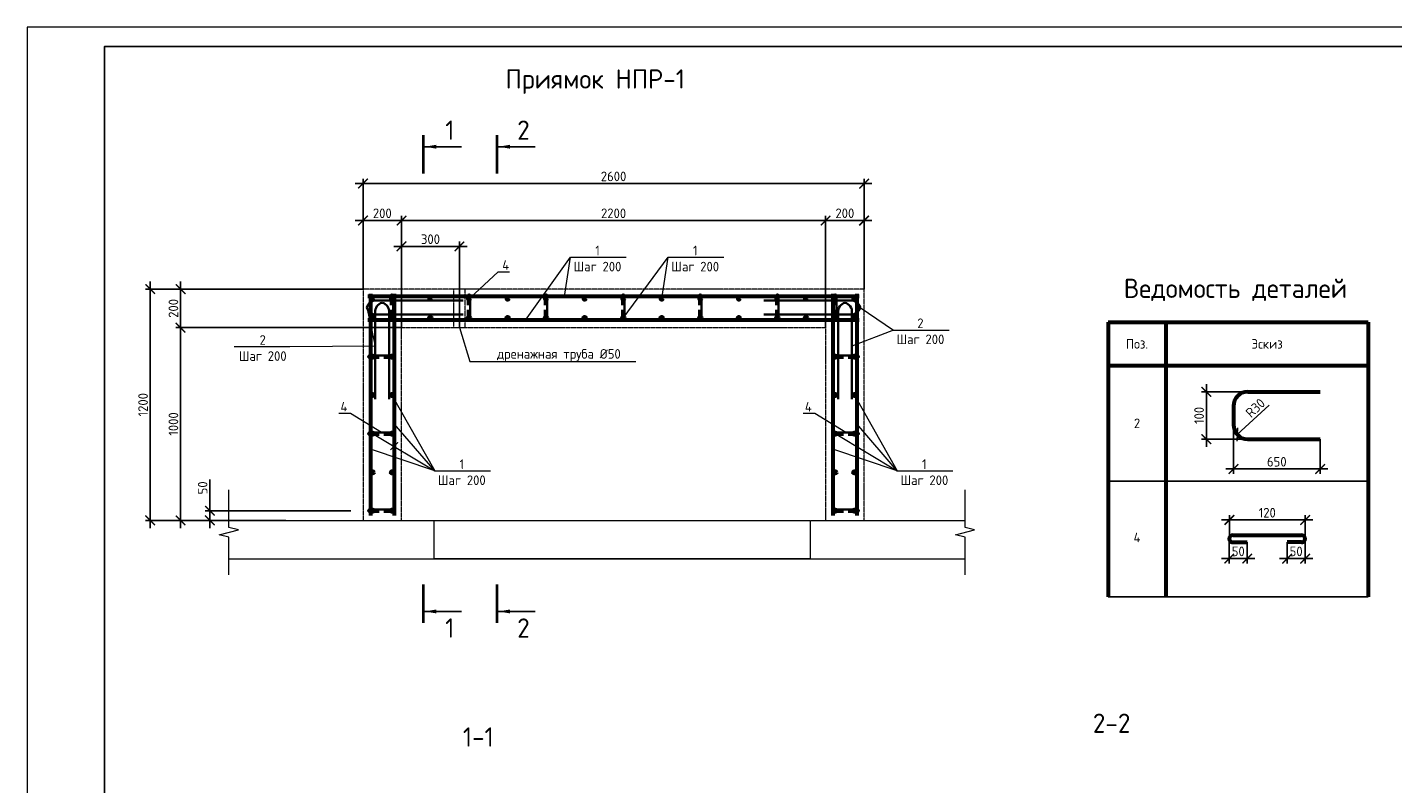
# Model space of a CAD drawing. Header units: millimetres. Extents: x 130535 to 1380046, y -52734 to 121434.
# Tile 18 of 64: x 344596 to 380018, y 14584 to 34210. Entities that reach past the tile are written whole.
import ezdxf
from ezdxf import colors
from ezdxf.entities.mleader import LeaderData, LeaderLine
from ezdxf.enums import TextEntityAlignment as Align
from ezdxf.math import Vec2, Vec3

# ---------------------------------------------------------------- set-up
doc = ezdxf.new("R2010")
doc.units = ezdxf.units.MM
doc.linetypes.add('DASHED', pattern=[7, 5, -2, 0])
doc.layers.get('DEFPOINTS').update_dxf_attribs({"color": 1, "lineweight": 0})
for name, color, linetype, lineweight in [('Основная 0.35', 200, 'Continuous', 35), ('Основная 0.60', 142, 'Continuous', 60), ('РАЗМЕРЫ', 1, 'Continuous', 9), ('Символы 0.20', 1, 'Continuous', 20), ('Текст 5.00', 82, 'Continuous', 50), ('Тонкая', 81, 'Continuous', 20), ('Тонкая 0.20', 30, 'Continuous', 20), ('ТОНКИЕ', 7, 'Continuous', 9), ('Штриховая 0.20', 42, 'DASHED', 20)]:
    doc.layers.add(name, color=color, linetype=linetype, lineweight=lineweight)
doc.layers.add('ТОЛСТЫЕ_ОСНОВНЫЕ', color=6, linetype='Continuous')
doc.styles.add('GOST-2.304_Type-B', font='GOST Common.ttf')
doc.dimstyles.new('СПДС', dxfattribs={"dimscale": 100, "dimtxt": 2.5, "dimasz": 2.5, "dimexe": 1.25, "dimexo": 0, "dimtad": 1, "dimdec": 0, "dimtxsty": 'GOST-2.304_Type-B', "dimblk": 'ARCHTICK', "dimcen": 2.5, "dimdle": 2, "dimadec": 0, "dimazin": 2, "dimtfac": 0.75, "dimtdec": 0, "dimtmove": 1, "dimatfit": 3, "dimfxl": 1, "dimtolj": 1, "dimarcsym": 1})

# ---------------------------------------------------------------- blocks, each defined once
blk = doc.blocks.new('*U5')
at = {"layer": 'ТОЛСТЫЕ_ОСНОВНЫЕ', "color": 6}
blk.add_lwpolyline([(20, 5), (589, 5), (589, 415), (20, 415)], close=True, dxfattribs=at)
at = {"layer": 'ТОНКИЕ'}
blk.add_lwpolyline([(0, 0), (594, 0), (594, 420), (0, 420)], close=True, dxfattribs=at)
blk = doc.blocks.new('_ArchTick')
at = {"color": 0, "linetype": 'ByBlock', "const_width": 0.15}
blk.add_lwpolyline([(-0.5, -0.5), (0.5, 0.5)], dxfattribs=at)
blk = doc.blocks.new('*D445')
at = {"layer": 'DEFPOINTS', "color": 0, "linetype": 'Continuous', "lineweight": 0, "transparency": 16777216}
for p in [(352993, 21667), (349333, 21417), (351305, 21417)]:
    blk.add_point(p, dxfattribs=at)
at = {"layer": 'РАЗМЕРЫ', "color": 0, "linetype": 'Continuous', "lineweight": -2, "transparency": 16777216}
for p, q in [((349333, 22473), (349333, 21667)), ((352993, 21667), (349208, 21667)), ((349333, 21867), (349333, 21217)), ((351305, 21417), (349208, 21417))]:
    blk.add_line(p, q, dxfattribs=at)
at = {"layer": 'РАЗМЕРЫ', "color": 0, "linetype": 'Continuous', "lineweight": -2, "transparency": 16777216, "xscale": 250, "yscale": 250, "zscale": 250}
for p, rotation in [((349333, 21667), 90), ((349333, 21417), 270)]:
    blk.add_blockref('_ArchTick', p, dxfattribs=dict(at, rotation=rotation))
at = {"layer": 'РАЗМЕРЫ', "color": 0, "linetype": 'Continuous', "lineweight": 0, "transparency": 16777216, "insert": (349145, 22260), "char_height": 250, "attachment_point": 5, "rotation": 90, "style": 'GOST-2.304_Type-B'}
blk.add_mtext('\\A1;50', dxfattribs=at)
blk = doc.blocks.new('*D446')
at = {"layer": 'DEFPOINTS', "color": 0, "linetype": 'Continuous', "lineweight": 0, "transparency": 16777216}
for p in [(348573, 26417), (354305, 26417), (349824, 21417)]:
    blk.add_point(p, dxfattribs=at)
at = {"layer": 'РАЗМЕРЫ', "color": 0, "linetype": 'Continuous', "lineweight": -2, "transparency": 16777216}
for p, q in [((348573, 21217), (348573, 26617)), ((354305, 26417), (348448, 26417)), ((349824, 21417), (348448, 21417))]:
    blk.add_line(p, q, dxfattribs=at)
at = {"layer": 'РАЗМЕРЫ', "color": 0, "linetype": 'Continuous', "lineweight": -2, "transparency": 16777216, "xscale": 250, "yscale": 250, "zscale": 250}
for p, rotation in [((348573, 26417), 90), ((348573, 21417), 270)]:
    blk.add_blockref('_ArchTick', p, dxfattribs=dict(at, rotation=rotation))
at = {"layer": 'РАЗМЕРЫ', "color": 0, "linetype": 'Continuous', "lineweight": 0, "transparency": 16777216, "insert": (348386, 23917), "char_height": 250, "attachment_point": 5, "rotation": 90, "style": 'GOST-2.304_Type-B'}
blk.add_mtext('\\A1;1000', dxfattribs=at)
blk = doc.blocks.new('*D447')
at = {"layer": 'DEFPOINTS', "color": 0, "linetype": 'Continuous', "lineweight": 0, "transparency": 16777216}
for p in [(348573, 27417), (353305, 27417), (354305, 26417)]:
    blk.add_point(p, dxfattribs=at)
at = {"layer": 'РАЗМЕРЫ', "color": 0, "linetype": 'Continuous', "lineweight": -2, "transparency": 16777216}
for p, q in [((353305, 27417), (348448, 27417)), ((348573, 26217), (348573, 27617)), ((354305, 26417), (348448, 26417))]:
    blk.add_line(p, q, dxfattribs=at)
at = {"layer": 'РАЗМЕРЫ', "color": 0, "linetype": 'Continuous', "lineweight": -2, "transparency": 16777216, "xscale": 250, "yscale": 250, "zscale": 250}
for p, rotation in [((348573, 27417), 90), ((348573, 26417), 270)]:
    blk.add_blockref('_ArchTick', p, dxfattribs=dict(at, rotation=rotation))
at = {"layer": 'РАЗМЕРЫ', "color": 0, "linetype": 'Continuous', "lineweight": 0, "transparency": 16777216, "insert": (348386, 26917), "char_height": 250, "attachment_point": 5, "rotation": 90, "style": 'GOST-2.304_Type-B'}
blk.add_mtext('\\A1;200', dxfattribs=at)
blk = doc.blocks.new('*D448')
at = {"layer": 'DEFPOINTS', "color": 0, "linetype": 'Continuous', "lineweight": 0, "transparency": 16777216}
for p in [(354305, 29196), (353305, 27417), (354305, 26417)]:
    blk.add_point(p, dxfattribs=at)
at = {"layer": 'РАЗМЕРЫ', "color": 0, "linetype": 'Continuous', "lineweight": -2, "transparency": 16777216}
for p, q in [((353105, 29196), (354505, 29196)), ((353305, 27417), (353305, 29321)), ((354305, 26417), (354305, 29321))]:
    blk.add_line(p, q, dxfattribs=at)
at = {"layer": 'РАЗМЕРЫ', "color": 0, "linetype": 'Continuous', "lineweight": -2, "transparency": 16777216, "xscale": 250, "yscale": 250, "zscale": 250, "rotation": 180}
blk.add_blockref('_ArchTick', (353305, 29196), dxfattribs=at)
at = {"layer": 'РАЗМЕРЫ', "color": 0, "linetype": 'Continuous', "lineweight": -2, "transparency": 16777216, "xscale": 250, "yscale": 250, "zscale": 250}
blk.add_blockref('_ArchTick', (354305, 29196), dxfattribs=at)
at = {"layer": 'РАЗМЕРЫ', "color": 0, "linetype": 'Continuous', "lineweight": 0, "transparency": 16777216, "insert": (353805, 29384), "char_height": 250, "attachment_point": 5, "style": 'GOST-2.304_Type-B'}
blk.add_mtext('\\A1;200', dxfattribs=at)
blk = doc.blocks.new('*D449')
at = {"layer": 'DEFPOINTS', "color": 0, "linetype": 'Continuous', "lineweight": 0, "transparency": 16777216}
for p in [(365305, 29196), (354305, 26417), (365305, 26417)]:
    blk.add_point(p, dxfattribs=at)
at = {"layer": 'РАЗМЕРЫ', "color": 0, "linetype": 'Continuous', "lineweight": -2, "transparency": 16777216}
for p, q in [((354105, 29196), (365505, 29196)), ((354305, 26417), (354305, 29321)), ((365305, 26417), (365305, 29321))]:
    blk.add_line(p, q, dxfattribs=at)
at = {"layer": 'РАЗМЕРЫ', "color": 0, "linetype": 'Continuous', "lineweight": -2, "transparency": 16777216, "xscale": 250, "yscale": 250, "zscale": 250, "rotation": 180}
blk.add_blockref('_ArchTick', (354305, 29196), dxfattribs=at)
at = {"layer": 'РАЗМЕРЫ', "color": 0, "linetype": 'Continuous', "lineweight": -2, "transparency": 16777216, "xscale": 250, "yscale": 250, "zscale": 250}
blk.add_blockref('_ArchTick', (365305, 29196), dxfattribs=at)
at = {"layer": 'РАЗМЕРЫ', "color": 0, "linetype": 'Continuous', "lineweight": 0, "transparency": 16777216, "insert": (359805, 29384), "char_height": 250, "attachment_point": 5, "style": 'GOST-2.304_Type-B'}
blk.add_mtext('\\A1;2200', dxfattribs=at)
blk = doc.blocks.new('*D450')
at = {"layer": 'DEFPOINTS', "color": 0, "linetype": 'Continuous', "lineweight": 0, "transparency": 16777216}
for p in [(366305, 29196), (366305, 27417), (365305, 26417)]:
    blk.add_point(p, dxfattribs=at)
at = {"layer": 'РАЗМЕРЫ', "color": 0, "linetype": 'Continuous', "lineweight": -2, "transparency": 16777216}
for p, q in [((365105, 29196), (366505, 29196)), ((365305, 26417), (365305, 29321)), ((366305, 27417), (366305, 29321))]:
    blk.add_line(p, q, dxfattribs=at)
at = {"layer": 'РАЗМЕРЫ', "color": 0, "linetype": 'Continuous', "lineweight": -2, "transparency": 16777216, "xscale": 250, "yscale": 250, "zscale": 250, "rotation": 180}
blk.add_blockref('_ArchTick', (365305, 29196), dxfattribs=at)
at = {"layer": 'РАЗМЕРЫ', "color": 0, "linetype": 'Continuous', "lineweight": -2, "transparency": 16777216, "xscale": 250, "yscale": 250, "zscale": 250}
blk.add_blockref('_ArchTick', (366305, 29196), dxfattribs=at)
at = {"layer": 'РАЗМЕРЫ', "color": 0, "linetype": 'Continuous', "lineweight": 0, "transparency": 16777216, "insert": (365805, 29384), "char_height": 250, "attachment_point": 5, "style": 'GOST-2.304_Type-B'}
blk.add_mtext('\\A1;200', dxfattribs=at)
blk = doc.blocks.new('A$C862932c0')
at = {"layer": 'Основная 0.35'}
for p, q in [((130, 6), (6, 6)), ((6, -6), (56, -6)), ((130, -6), (80, -6))]:
    blk.add_line(p, q, dxfattribs=at)
for centre, start, end in [((6, 0), 90, 270), ((130, 0), 270, 90)]:
    blk.add_arc(centre, 6, start, end, dxfattribs=at)
blk = doc.blocks.new('_None')
blk = doc.blocks.new('*D440')
at = {"layer": 'DEFPOINTS', "color": 0, "linetype": 'Continuous', "lineweight": 0, "transparency": 16777216}
for p in [(366305, 30155), (353305, 28917), (366305, 28917)]:
    blk.add_point(p, dxfattribs=at)
at = {"layer": 'РАЗМЕРЫ', "color": 0, "linetype": 'Continuous', "lineweight": -2, "transparency": 16777216}
for p, q in [((353105, 30155), (366505, 30155)), ((353305, 28917), (353305, 30280)), ((366305, 28917), (366305, 30280))]:
    blk.add_line(p, q, dxfattribs=at)
at = {"layer": 'РАЗМЕРЫ', "color": 0, "linetype": 'Continuous', "lineweight": -2, "transparency": 16777216, "xscale": 250, "yscale": 250, "zscale": 250, "rotation": 180}
blk.add_blockref('_ArchTick', (353305, 30155), dxfattribs=at)
at = {"layer": 'РАЗМЕРЫ', "color": 0, "linetype": 'Continuous', "lineweight": -2, "transparency": 16777216, "xscale": 250, "yscale": 250, "zscale": 250}
blk.add_blockref('_ArchTick', (366305, 30155), dxfattribs=at)
at = {"layer": 'РАЗМЕРЫ', "color": 0, "linetype": 'Continuous', "lineweight": 0, "transparency": 16777216, "insert": (359805, 30342), "char_height": 250, "attachment_point": 5, "style": 'GOST-2.304_Type-B'}
blk.add_mtext('\\A1;2600', dxfattribs=at)
blk = doc.blocks.new('*D441')
at = {"layer": 'DEFPOINTS', "color": 0, "linetype": 'Continuous', "lineweight": 0, "transparency": 16777216}
for p in [(347785, 27417), (351305, 27417), (349824, 21417)]:
    blk.add_point(p, dxfattribs=at)
at = {"layer": 'РАЗМЕРЫ', "color": 0, "linetype": 'Continuous', "lineweight": -2, "transparency": 16777216}
for p, q in [((351305, 27417), (347660, 27417)), ((347785, 21217), (347785, 27617)), ((349824, 21417), (347660, 21417))]:
    blk.add_line(p, q, dxfattribs=at)
at = {"layer": 'РАЗМЕРЫ', "color": 0, "linetype": 'Continuous', "lineweight": -2, "transparency": 16777216, "xscale": 250, "yscale": 250, "zscale": 250}
for p, rotation in [((347785, 27417), 90), ((347785, 21417), 270)]:
    blk.add_blockref('_ArchTick', p, dxfattribs=dict(at, rotation=rotation))
at = {"layer": 'РАЗМЕРЫ', "color": 0, "linetype": 'Continuous', "lineweight": 0, "transparency": 16777216, "insert": (347598, 24417), "char_height": 250, "attachment_point": 5, "rotation": 90, "style": 'GOST-2.304_Type-B'}
blk.add_mtext('\\A1;1200', dxfattribs=at)
blk = doc.blocks.new('*D442')
at = {"layer": 'DEFPOINTS', "color": 0, "linetype": 'Continuous', "lineweight": 0, "transparency": 16777216}
for p in [(355805, 28525), (354305, 26417), (355805, 26417)]:
    blk.add_point(p, dxfattribs=at)
at = {"layer": 'РАЗМЕРЫ', "color": 0, "linetype": 'Continuous', "lineweight": -2, "transparency": 16777216}
for p, q in [((354105, 28525), (356005, 28525)), ((354305, 26417), (354305, 28650)), ((355805, 26417), (355805, 28650))]:
    blk.add_line(p, q, dxfattribs=at)
at = {"layer": 'РАЗМЕРЫ', "color": 0, "linetype": 'Continuous', "lineweight": -2, "transparency": 16777216, "xscale": 250, "yscale": 250, "zscale": 250, "rotation": 180}
blk.add_blockref('_ArchTick', (354305, 28525), dxfattribs=at)
at = {"layer": 'РАЗМЕРЫ', "color": 0, "linetype": 'Continuous', "lineweight": -2, "transparency": 16777216, "xscale": 250, "yscale": 250, "zscale": 250}
blk.add_blockref('_ArchTick', (355805, 28525), dxfattribs=at)
at = {"layer": 'РАЗМЕРЫ', "color": 0, "linetype": 'Continuous', "lineweight": 0, "transparency": 16777216, "insert": (355055, 28712), "char_height": 250, "attachment_point": 5, "style": 'GOST-2.304_Type-B'}
blk.add_mtext('\\A1;300', dxfattribs=at)
blk = doc.blocks.new('*D427')
at = {"layer": 'DEFPOINTS', "color": 0, "linetype": 'Continuous', "lineweight": 0, "transparency": 16777216}
for p in [(375184, 24754), (376261, 24754), (376261, 23524)]:
    blk.add_point(p, dxfattribs=at)
at = {"layer": 'РАЗМЕРЫ', "color": 0, "linetype": 'Continuous', "lineweight": -2, "transparency": 16777216}
for p, q in [((375184, 23324), (375184, 24954)), ((376261, 24754), (375059, 24754)), ((376261, 23524), (375059, 23524))]:
    blk.add_line(p, q, dxfattribs=at)
at = {"layer": 'РАЗМЕРЫ', "color": 0, "linetype": 'Continuous', "lineweight": -2, "transparency": 16777216, "xscale": 250, "yscale": 250, "zscale": 250}
for p, rotation in [((375184, 24754), 90), ((375184, 23524), 270)]:
    blk.add_blockref('_ArchTick', p, dxfattribs=dict(at, rotation=rotation))
at = {"layer": 'РАЗМЕРЫ', "color": 0, "linetype": 'Continuous', "lineweight": 0, "transparency": 16777216, "insert": (374996, 24139), "char_height": 250, "attachment_point": 5, "rotation": 90, "style": 'GOST-2.304_Type-B'}
blk.add_mtext('\\A1;100', dxfattribs=at)
blk = doc.blocks.new('*D428')
at = {"layer": 'DEFPOINTS', "color": 0, "linetype": 'Continuous', "lineweight": 0, "transparency": 16777216}
for p in [(375886, 23899), (378136, 23524), (378136, 22751)]:
    blk.add_point(p, dxfattribs=at)
at = {"layer": 'РАЗМЕРЫ', "color": 0, "linetype": 'Continuous', "lineweight": -2, "transparency": 16777216}
for p, q in [((375886, 23899), (375886, 22626)), ((378136, 23524), (378136, 22626)), ((375686, 22751), (378336, 22751))]:
    blk.add_line(p, q, dxfattribs=at)
at = {"layer": 'РАЗМЕРЫ', "color": 0, "linetype": 'Continuous', "lineweight": -2, "transparency": 16777216, "xscale": 250, "yscale": 250, "zscale": 250, "rotation": 180}
blk.add_blockref('_ArchTick', (375886, 22751), dxfattribs=at)
at = {"layer": 'РАЗМЕРЫ', "color": 0, "linetype": 'Continuous', "lineweight": -2, "transparency": 16777216, "xscale": 250, "yscale": 250, "zscale": 250}
blk.add_blockref('_ArchTick', (378136, 22751), dxfattribs=at)
at = {"layer": 'РАЗМЕРЫ', "color": 0, "linetype": 'Continuous', "lineweight": 0, "transparency": 16777216, "insert": (377011, 22938), "char_height": 250, "attachment_point": 5, "style": 'GOST-2.304_Type-B'}
blk.add_mtext('\\A1;650', dxfattribs=at)
blk = doc.blocks.new('*D429')
at = {"layer": 'DEFPOINTS', "color": 0, "linetype": 'Continuous', "lineweight": 0, "transparency": 16777216}
for p in [(376261, 23899), (375987, 23644)]:
    blk.add_point(p, dxfattribs=at)
at = {"layer": 'РАЗМЕРЫ', "color": 0, "linetype": 'Continuous', "lineweight": -2, "transparency": 16777216}
blk.add_line((376811, 24409), (375987, 23644), dxfattribs=at)
at = {"layer": 'РАЗМЕРЫ', "color": 0, "linetype": 'Continuous', "lineweight": -2, "transparency": 16777216, "xscale": 250, "yscale": 250, "zscale": 250, "rotation": 222.8482016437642}
blk.add_blockref('_ArchTick', (375987, 23644), dxfattribs=at)
at = {"layer": 'РАЗМЕРЫ', "color": 0, "linetype": 'Continuous', "lineweight": 0, "transparency": 16777216, "insert": (376455, 24334), "char_height": 250, "attachment_point": 5, "rotation": 42.8482, "style": 'GOST-2.304_Type-B'}
blk.add_mtext('\\A1;R30', dxfattribs=at)
blk = doc.blocks.new('*D430')
at = {"layer": 'DEFPOINTS', "color": 0, "linetype": 'Continuous', "lineweight": 0, "transparency": 16777216}
for p in [(377746, 20939), (377280, 20848), (377280, 20424)]:
    blk.add_point(p, dxfattribs=at)
at = {"layer": 'РАЗМЕРЫ', "color": 0, "linetype": 'Continuous', "lineweight": -2, "transparency": 16777216}
for p, q in [((377746, 20939), (377746, 20299)), ((377280, 20848), (377280, 20299)), ((377946, 20424), (377080, 20424))]:
    blk.add_line(p, q, dxfattribs=at)
at = {"layer": 'РАЗМЕРЫ', "color": 0, "linetype": 'Continuous', "lineweight": -2, "transparency": 16777216, "xscale": 250, "yscale": 250, "zscale": 250, "rotation": 180}
blk.add_blockref('_ArchTick', (377280, 20424), dxfattribs=at)
at = {"layer": 'РАЗМЕРЫ', "color": 0, "linetype": 'Continuous', "lineweight": -2, "transparency": 16777216, "xscale": 250, "yscale": 250, "zscale": 250}
blk.add_blockref('_ArchTick', (377746, 20424), dxfattribs=at)
at = {"layer": 'РАЗМЕРЫ', "color": 0, "linetype": 'Continuous', "lineweight": 0, "transparency": 16777216, "insert": (377513, 20612), "char_height": 250, "attachment_point": 5, "style": 'GOST-2.304_Type-B'}
blk.add_mtext('\\A1;50', dxfattribs=at)
blk = doc.blocks.new('*D431')
at = {"layer": 'DEFPOINTS', "color": 0, "linetype": 'Continuous', "lineweight": 0, "transparency": 16777216}
for p in [(375778, 20939), (376245, 20848), (376245, 20424)]:
    blk.add_point(p, dxfattribs=at)
at = {"layer": 'РАЗМЕРЫ', "color": 0, "linetype": 'Continuous', "lineweight": -2, "transparency": 16777216}
for p, q in [((375778, 20939), (375778, 20299)), ((376245, 20848), (376245, 20299)), ((375578, 20424), (376445, 20424))]:
    blk.add_line(p, q, dxfattribs=at)
at = {"layer": 'РАЗМЕРЫ', "color": 0, "linetype": 'Continuous', "lineweight": -2, "transparency": 16777216, "xscale": 250, "yscale": 250, "zscale": 250, "rotation": 180}
blk.add_blockref('_ArchTick', (375778, 20424), dxfattribs=at)
at = {"layer": 'РАЗМЕРЫ', "color": 0, "linetype": 'Continuous', "lineweight": -2, "transparency": 16777216, "xscale": 250, "yscale": 250, "zscale": 250}
blk.add_blockref('_ArchTick', (376245, 20424), dxfattribs=at)
at = {"layer": 'РАЗМЕРЫ', "color": 0, "linetype": 'Continuous', "lineweight": 0, "transparency": 16777216, "insert": (376011, 20612), "char_height": 250, "attachment_point": 5, "style": 'GOST-2.304_Type-B'}
blk.add_mtext('\\A1;50', dxfattribs=at)
blk = doc.blocks.new('*D418')
at = {"layer": 'DEFPOINTS', "color": 0, "linetype": 'Continuous', "lineweight": 0, "transparency": 16777216}
for p in [(377746, 21427), (375780, 20959), (377746, 20938)]:
    blk.add_point(p, dxfattribs=at)
at = {"layer": 'РАЗМЕРЫ', "color": 0, "linetype": 'Continuous', "lineweight": -2, "transparency": 16777216}
for p, q in [((375580, 21427), (377946, 21427)), ((375780, 20959), (375780, 21552)), ((377746, 20938), (377746, 21552))]:
    blk.add_line(p, q, dxfattribs=at)
at = {"layer": 'РАЗМЕРЫ', "color": 0, "linetype": 'Continuous', "lineweight": -2, "transparency": 16777216, "xscale": 250, "yscale": 250, "zscale": 250, "rotation": 180}
blk.add_blockref('_ArchTick', (375780, 21427), dxfattribs=at)
at = {"layer": 'РАЗМЕРЫ', "color": 0, "linetype": 'Continuous', "lineweight": -2, "transparency": 16777216, "xscale": 250, "yscale": 250, "zscale": 250}
blk.add_blockref('_ArchTick', (377746, 21427), dxfattribs=at)
at = {"layer": 'РАЗМЕРЫ', "color": 0, "linetype": 'Continuous', "lineweight": 0, "transparency": 16777216, "insert": (376763, 21615), "char_height": 250, "attachment_point": 5, "style": 'GOST-2.304_Type-B'}
blk.add_mtext('\\A1;120', dxfattribs=at)

msp = doc.modelspace()

# ---------------------------------------------------------------- linework, layer by layer
at = {"layer": 'Основная 0.35'}
for p, q in [((353406.7, 26939.9), (353406.7, 26941.7)), ((355906.7, 27121.1), (353656.7, 27121.1)), ((353801.6, 27061.5), (353799.8, 27061.5)), ((363703, 27121.1), (365953, 27121.1)), ((365808.1, 27061.5), (365809.9, 27061.5)), ((366203, 26939.9), (366203, 26941.7)), ((353620.5, 24561.5), (353620.5, 26811.5)), ((355906.7, 26760.5), (353656.7, 26760.5)), ((353981, 24561.5), (353981, 26811.5)), ((363703, 26760.5), (365953, 26760.5)), ((365628.7, 24561.5), (365628.7, 26811.5)), ((365989.3, 24561.5), (365989.3, 26811.5))]:
    msp.add_line(p, q, dxfattribs=at)
for centre, start, end in [((353634.1, 26889.1), 84.44835, 167.41224), ((353634.1, 26992.5), 192.58776, 275.55165), ((353852.4, 26834), 102.58776, 185.55165), ((353749, 26834), 354.44835, 77.41224), ((365860.7, 26834), 102.58776, 185.55165), ((365757.3, 26834), 354.44835, 77.41224), ((365975.6, 26889.1), 12.58776, 95.55165), ((365975.6, 26992.5), 264.44835, 347.41224)]:
    msp.add_arc(centre, 233.1, start, end, dxfattribs=at)
at = {"layer": 'Основная 0.60'}
for p, q in [((353494.9, 27291.9), (353494.9, 21541.9)), ((354114.9, 27291.9), (354114.9, 21541.9)), ((365494.9, 27291.9), (365494.9, 21541.9)), ((366114.9, 27291.9), (366114.9, 21541.9)), ((366179.9, 27226.9), (353429.9, 27226.9)), ((366179.9, 26606.9), (353429.9, 26606.9)), ((376261.5, 24753.5), (378136.5, 24753.5)), ((375886.5, 24378.5), (375886.5, 23899)), ((376261.5, 23524), (378136.5, 23524)), ((375869.5, 21031.1), (377654.6, 21031.1)), ((375869.5, 20847.5), (376244.5, 20847.5)), ((377654.6, 20847.5), (377279.6, 20847.5))]:
    msp.add_line(p, q, dxfattribs=at)
at = {"layer": 'Основная 0.60', "linetype": 'Continuous', "lineweight": 60}
for p, q in [((372635.3, 26559.2), (379385.3, 26559.2)), ((372635.3, 26559.2), (372635.3, 19434.2)), ((374135.3, 26559.2), (374135.3, 19434.2)), ((379385.3, 26559.2), (379385.3, 19434.2)), ((372635.3, 25434.2), (379385.3, 25434.2))]:
    msp.add_line(p, q, dxfattribs=at)
at = {"layer": 'Основная 0.60', "linetype": 'Continuous', "lineweight": -3}
for p, q in [((372635.3, 22434.2), (379385.3, 22434.2)), ((372635.3, 22434.2), (379385.3, 22434.2)), ((372635.3, 19434.2), (379385.3, 19434.2))]:
    msp.add_line(p, q, dxfattribs=at)
at = {"layer": 'Основная 0.60'}
for centre in [(353554.9, 27166.9), (353554.9, 27166.9), (354054.9, 27166.9), (355054.9, 27166.9), (356054.9, 27166.9), (357054.9, 27166.9), (358054.9, 27166.9), (359054.9, 27166.9), (360054.9, 27166.9), (361054.9, 27166.9), (362054.9, 27166.9), (363054.9, 27166.9), (364054.9, 27166.9), (364800.7, 27166.9), (365554.9, 27166.9), (366054.9, 27166.9), (353554.9, 26666.9), (354054.9, 26666.9), (355054.9, 26666.9), (356054.9, 26666.9), (357054.9, 26666.9), (358054.9, 26666.9), (359054.9, 26666.9), (360054.9, 26666.9), (361054.9, 26666.9), (362054.9, 26666.9), (363054.9, 26666.9), (364054.9, 26666.9), (364800.7, 26666.9), (365554.9, 26666.9), (366054.9, 26666.9), (353554.9, 25666.9), (354054.9, 25666.9), (365554.9, 25666.9), (366054.9, 25666.9), (353554.9, 24666.9), (354054.9, 24666.9), (365554.9, 24666.9), (366054.9, 24666.9), (353554.9, 23666.9), (354054.9, 23666.9), (365554.9, 23666.9), (366054.9, 23666.9), (353554.9, 22666.9), (354054.9, 22666.9), (365554.9, 22666.9), (366054.9, 22666.9), (353554.9, 21666.9), (354054.9, 21666.9), (365554.9, 21666.9), (366054.9, 21666.9)]:
    msp.add_circle(centre, 30, dxfattribs=at)
for centre, radius, start, end in [((376261.5, 24378.5), 375, 90, 180), ((376261.5, 23899), 375, 180, 270), ((375869.5, 20939.3), 91.8, 90, 270), ((377654.6, 20939.3), 91.8, 270, 90)]:
    msp.add_arc(centre, radius, start, end, dxfattribs=at)
at = {"layer": 'РАЗМЕРЫ', "linetype": 'Continuous', "lineweight": 0}
for p, q in [((357519.7, 26606.9), (358685.6, 28242.5)), ((360054.9, 26666.9), (361220.7, 28242.5)), ((355165.6, 22699.3), (354114.9, 23923.5)), ((367165.6, 22699.3), (366114.9, 23923.5)), ((353554.9, 23666.9), (355165.6, 22699.3)), ((365554.9, 23666.9), (367165.6, 22699.3)), ((355165.6, 22699.3), (353494.9, 23264.5)), ((367165.6, 22699.3), (365494.9, 23264.5))]:
    msp.add_line(p, q, dxfattribs=at)
at = {"layer": 'Символы 0.20'}
msp.add_lwpolyline([(367063.9, 26355.5), (365989.3, 25936.5)], dxfattribs=at)
at = {"layer": 'Тонкая'}
for points in [[(349823.9, 20002.1), (349823.9, 20152.1), (349823.9, 20981.6), (349573.9, 21044.1), (350073.9, 21169.1), (349823.9, 21231.6), (349823.9, 22061.1), (349823.9, 22211.1)], [(368922.2, 20002.1), (368922.2, 20152.1), (368922.2, 20981.6), (368672.2, 21044.1), (369172.2, 21169.1), (368922.2, 21231.6), (368922.2, 22061.1), (368922.2, 22211.1)]]:
    msp.add_lwpolyline(points, dxfattribs=at)
at = {"layer": 'Тонкая 0.20'}
msp.add_line((349823.9, 21416.9), (355154.9, 21416.9), dxfattribs=at)
at = {"layer": 'Тонкая 0.20', "ltscale": 6}
for p, q in [((364919.6, 21416.9), (368922.2, 21416.9)), ((349823.9, 20416.9), (368922.2, 20416.9))]:
    msp.add_line(p, q, dxfattribs=at)
at = {"layer": 'Тонкая 0.20'}
msp.add_lwpolyline([(355154.9, 21416.9), (364904.9, 21416.8), (364904.9, 20416.9), (355154.9, 20416.9)], close=True, dxfattribs=at)
at = {"layer": 'ТОНКИЕ', "linetype": 'Continuous', "lineweight": 25, "ltscale": 200}
for p, q in [((354906.6, 31111.3), (355856.6, 31111.3)), ((356817.1, 31111.3), (357767.1, 31111.3)), ((354906.6, 19053.5), (355856.6, 19053.5)), ((356817.1, 19053.5), (357767.1, 19053.5))]:
    msp.add_line(p, q, dxfattribs=at)
at = {"layer": 'ТОНКИЕ', "linetype": 'Continuous', "lineweight": 25, "ltscale": 200, "const_width": 70}
for points in [[(354871.6, 31411.3), (354871.6, 30411.3)], [(356782.1, 31411.3), (356782.1, 30411.3)], [(354871.6, 18753.5), (354871.6, 19753.5)], [(356782.1, 18753.5), (356782.1, 19753.5)]]:
    msp.add_lwpolyline(points, dxfattribs=at)
at = {"layer": 'ТОНКИЕ', "linetype": 'Continuous', "lineweight": 25, "ltscale": 200}
for points in [[(354906.6, 31111.3), (355207.1, 31161.6), (355207.1, 31061)], [(356817.1, 31111.3), (357117.6, 31161.6), (357117.6, 31061)], [(354906.6, 19053.5), (355207.1, 19103.8), (355207.1, 19003.3)], [(356817.1, 19053.5), (357117.6, 19103.8), (357117.6, 19003.3)]]:
    msp.add_solid(points, dxfattribs=at)
at = {"layer": 'Штриховая 0.20'}
msp.add_lwpolyline([(366304.9, 21416.9), (366304.9, 27416.9), (353304.9, 27416.9), (353304.9, 21416.9), (354304.9, 21416.9), (354304.9, 26416.9), (365304.9, 26416.9), (365304.9, 21416.9), (366304.9, 21416.9)], dxfattribs=at)
msp.add_lwpolyline([(355654.9, 27416.9), (355654.9, 26416.9), (355954.9, 26416.9), (355954.9, 27416.9)], close=True, dxfattribs=at)

# ---------------------------------------------------------------- block references
at = {"xscale": 100, "yscale": 100, "zscale": 100}
msp.add_blockref('*U5', (344595.6, -7790.1), dxfattribs=at)
at = {"layer": 'Символы 0.20'}
for name, p, xscale, yscale, zscale, rotation in [('A$C862932c0', (354054.9, 27280.8), 5, 5, 5, 270), ('A$C862932c0', (356054.9, 27280.8), 5, 5, 5, 270), ('A$C862932c0', (358054.9, 27280.8), 5, 5, 5, 270), ('A$C862932c0', (360054.9, 27280.8), 5, 5, 5, 270), ('A$C862932c0', (362054.9, 27280.8), 5, 5, 5, 270), ('A$C862932c0', (364054.9, 27280.8), 5, 5, 5, 270), ('A$C862932c0', (365554.9, 27280.8), 5, 5, 5, 270), ('_ArchTick', (354114.9, 23341.7), 200, 200, 200, 180.0000000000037)]:
    msp.add_blockref(name, p, dxfattribs=dict(at, xscale=xscale, yscale=yscale, zscale=zscale, rotation=rotation))
at = {"layer": 'Символы 0.20', "yscale": 5, "zscale": 5}
for p, xscale in [((353440.9, 25666.9), 5), ((366168.8, 25666.9), -5), ((353440.9, 23666.9), 5), ((366168.8, 23666.9), -5), ((353440.9, 21666.9), 5), ((366168.8, 21666.9), -5)]:
    msp.add_blockref('A$C862932c0', p, dxfattribs=dict(at, xscale=xscale))

# ---------------------------------------------------------------- texts
at = {"layer": 'Основная 0.60', "linetype": 'Continuous', "lineweight": -3, "attachment_point": 5, "style": 'GOST-2.304_Type-B'}
for s, insert, char_height, width in [('Ведомость деталей', (375940.3, 27397.5), 500, 6669.969), ('Поз.', (373385.3, 25996.7), 250, 1200), ('Эскиз', (376760.3, 25996.7), 250, 1200), ('2', (373385.3, 23934.2), 250, 1200), ('4', (373385.3, 20974.3), 250, 1200)]:
    msp.add_mtext(s, dxfattribs=dict(at, insert=insert, char_height=char_height, width=width))
at = {"layer": 'Текст 5.00', "style": 'GOST-2.304_Type-B'}
for s, p in [('Приямок НПР-1', (359328.7, 32869.2)), ('2-2', (372726.3, 16153.8)), ('1-1', (356296, 15795.7))]:
    msp.add_text(s, height=500, dxfattribs=at).set_placement(p, align=Align.MIDDLE_CENTER)
at = {"layer": 'ТОНКИЕ', "linetype": 'Continuous', "lineweight": 0, "char_height": 500, "attachment_point": 5, "style": 'GOST-2.304_Type-B'}
for s, insert in [('1', (355556.6, 31541.3)), ('2', (357467.1, 31541.3)), ('1', (355556.6, 18623.5)), ('2', (357467.1, 18623.5))]:
    msp.add_mtext_dynamic_manual_height_columns(s, width=723.88, gutter_width=25, heights=[0], dxfattribs=dict(at, insert=insert))

# ---------------------------------------------------------------- dimensions: what is measured, and where the dimension line sits
at = {"layer": 'РАЗМЕРЫ', "color": 3, "linetype": 'Continuous', "lineweight": 0}
for base, p1, p2, picture, middle in [((366304.9, 30154.9), (353304.9, 28916.9), (366304.9, 28916.9), '*D440', (359804.9, 30342.4)), ((354304.9, 29196.4), (353304.9, 27416.9), (354304.9, 26416.9), '*D448', (353804.9, 29383.9)), ((365304.9, 29196.4), (354304.9, 26416.9), (365304.9, 26416.9), '*D449', (359804.9, 29383.9)), ((366304.9, 29196.4), (365304.9, 26416.9), (366304.9, 27416.9), '*D450', (365804.9, 29383.9)), ((355804.9, 28524.9), (354304.9, 26416.9), (355804.9, 26416.9), '*D442', (355054.9, 28712.4))]:
    dim = msp.add_linear_dim(base=base, p1=p1, p2=p2, dimstyle='СПДС', override={"dimlfac": 0.2}, dxfattribs=at)
    dim.commit()
    dim.dimension.update_dxf_attribs({"geometry": picture, "text_midpoint": middle})
for base, p1, p2, angle, picture, middle in [((347785.4, 27416.9), (349823.9, 21416.9), (351304.9, 27416.9), 90, '*D441', (347597.9, 24416.9)), ((348573.1, 27416.9), (354304.9, 26416.9), (353304.9, 27416.9), 270, '*D447', (348385.6, 26916.9)), ((348573.1, 26416.9), (349823.9, 21416.9), (354304.9, 26416.9), 270, '*D446', (348385.6, 23916.9))]:
    dim = msp.add_linear_dim(base=base, p1=p1, p2=p2, angle=angle, dimstyle='СПДС', override={"dimlfac": 0.2}, dxfattribs=at)
    dim.commit()
    dim.dimension.update_dxf_attribs({"geometry": picture, "text_midpoint": middle})
for base, p1, p2, angle, text, picture, middle in [((375183.9, 24753.5), (376261.5, 23524), (376261.5, 24753.5), 90, '100', '*D427', (374996.4, 24138.8)), ((377279.6, 20424.5), (377746.4, 20939.3), (377279.6, 20847.5), 180, '50', '*D430', (377513, 20612))]:
    dim = msp.add_linear_dim(base=base, p1=p1, p2=p2, angle=angle, text=text, dimstyle='СПДС', override={"dimlfac": 0.2}, dxfattribs=at)
    dim.commit()
    dim.dimension.update_dxf_attribs({"geometry": picture, "text_midpoint": middle})
dim = msp.add_radius_dim(center=(376261.5, 23899), mpoint=(375986.6, 23644), text='R30', dimstyle='СПДС', override={"dimlfac": 0.2}, dxfattribs=at)
dim.commit()
dim.dimension.update_dxf_attribs({"geometry": '*D429', "text_midpoint": (376582.3, 24196.5), "dimtype": 164})
for base, p1, p2, text, picture, middle in [((378136.5, 22750.6), (375886.5, 23899), (378136.5, 23524), '650', '*D428', (377011.5, 22938.1)), ((377746.4, 21427.3), (375779.9, 20959.3), (377746.4, 20938.4), '120', '*D418', (376763.2, 21614.8)), ((376244.5, 20424.5), (375777.7, 20939.3), (376244.5, 20847.5), '50', '*D431', (376011.1, 20612))]:
    dim = msp.add_linear_dim(base=base, p1=p1, p2=p2, text=text, dimstyle='СПДС', override={"dimlfac": 0.2}, dxfattribs=at)
    dim.commit()
    dim.dimension.update_dxf_attribs({"geometry": picture, "text_midpoint": middle})
dim = msp.add_linear_dim(base=(349332.8, 21416.9), p1=(352992.6, 21666.9), p2=(351304.9, 21416.9), angle=270, dimstyle='СПДС', override={"dimlfac": 0.2}, dxfattribs=at)
dim.commit()
dim.dimension.update_dxf_attribs({"geometry": '*D445', "text_midpoint": (349314, 22260), "dimtype": 160})

# ---------------------------------------------------------------- leaders
at = {"layer": 'Символы 0.20'}
ml = msp.add_multileader_mtext('Standard', dxfattribs=at)
ml.set_content('1\\PШаг 200', color=256, style='GOST-2.304_Type-B')
ml.set_leader_properties(color=256, linetype='ByLayer', lineweight=-1)
ml.set_arrow_properties(name='NONE')
ml.build(insert=Vec2(0, 0))
ml.multileader.update_dxf_attribs({"text_left_attachment_type": 6, "text_right_attachment_type": 6, "dogleg_length": 1, "arrow_head_size": 18, "scale": 20})
ctx = ml.context
ctx.base_point, ctx.scale, ctx.char_height, ctx.arrow_head_size, ctx.landing_gap_size, ctx.plane_origin = Vec3(358785.6, 28242.5), 20, 250, 18, 9, Vec3(354934.9, 28109.1)
ctx.left_attachment, ctx.right_attachment, ctx.text_align_type = 6, 6, 1
notes = []
notes.append((ctx, [(0, (1, 1, 0), (358685.6, 28242.5), (1, 0), 100, [(0, [(358529, 27226.9)], 0, [])])]))
ctx.mtext.insert, ctx.mtext.alignment, ctx.mtext.flow_direction = Vec3(359387.4, 28542.5), 2, 5
ml = msp.add_multileader_mtext('Standard', dxfattribs=at)
ml.set_content('1\\PШаг 200', color=256, style='GOST-2.304_Type-B')
ml.set_leader_properties(color=256, linetype='ByLayer', lineweight=-1)
ml.set_arrow_properties(name='NONE')
ml.build(insert=Vec2(0, 0))
ml.multileader.update_dxf_attribs({"text_left_attachment_type": 6, "text_right_attachment_type": 6, "dogleg_length": 1, "arrow_head_size": 18, "scale": 20})
ctx = ml.context
ctx.base_point, ctx.scale, ctx.char_height, ctx.arrow_head_size, ctx.landing_gap_size, ctx.plane_origin = Vec3(361320.7, 28242.5), 20, 250, 18, 9, Vec3(357470, 28109.1)
ctx.left_attachment, ctx.right_attachment, ctx.text_align_type = 6, 6, 1
notes.append((ctx, [(0, (1, 1, 0), (361220.7, 28242.5), (1, 0), 100, [(0, [(361054.9, 27166.9)], 0, [])])]))
ctx.mtext.insert, ctx.mtext.alignment, ctx.mtext.flow_direction = Vec3(361922.5, 28542.5), 2, 5
ml = msp.add_multileader_mtext('Standard', dxfattribs=at)
ml.set_content('4', color=256, style='GOST-2.304_Type-B')
ml.set_leader_properties(color=256, linetype='ByLayer', lineweight=-1)
ml.set_arrow_properties(name='NONE')
ml.build(insert=Vec2(0, 0))
ml.multileader.update_dxf_attribs({"text_left_attachment_type": 6, "text_right_attachment_type": 6, "dogleg_length": 1, "arrow_head_size": 18, "scale": 20})
ctx = ml.context
ctx.base_point, ctx.scale, ctx.char_height, ctx.arrow_head_size, ctx.landing_gap_size, ctx.plane_origin = Vec3(356908.9, 27867.6), 20, 250, 18, 9, Vec3(355176.9, 25428.7)
ctx.left_attachment, ctx.right_attachment = 6, 6
notes.append((ctx, [(0, (1, 1, 0), (356808.9, 27867.6), (1, 0), 100, [(0, [(356084.9, 27190.8)], 0, [])])]))
ctx.mtext.insert, ctx.mtext.flow_direction = Vec3(356917.9, 28167.6), 5
ml = msp.add_multileader_mtext('Standard', dxfattribs=at)
ml.set_content('2\\PШаг 200', color=256, style='GOST-2.304_Type-B')
ml.set_leader_properties(color=256, linetype='ByLayer', lineweight=-1)
ml.set_arrow_properties(name='NONE')
ml.build(insert=Vec2(0, 0))
ml.multileader.update_dxf_attribs({"text_left_attachment_type": 6, "text_right_attachment_type": 6, "dogleg_length": 1, "arrow_head_size": 18, "scale": 20})
ctx = ml.context
ctx.base_point, ctx.scale, ctx.char_height, ctx.arrow_head_size, ctx.landing_gap_size, ctx.plane_origin = Vec3(350100.8, 25922), 20, 250, 18, 9, Vec3(350524.5, 27816.1)
ctx.left_attachment, ctx.right_attachment, ctx.text_align_type = 6, 6, 1
notes.append((ctx, [(0, (1, 1, 0), (351404.4, 25922), (-1, 0), 100, [(1, [(353406.7, 26941.7), (353620.5, 25936.5)], 0, [])])]))
ctx.mtext.insert, ctx.mtext.alignment, ctx.mtext.flow_direction = Vec3(350702.6, 26222), 2, 5
ml = msp.add_multileader_mtext('Standard', dxfattribs=at)
ml.set_content('2\\PШаг 200', color=256, style='GOST-2.304_Type-B')
ml.set_leader_properties(color=256, linetype='ByLayer', lineweight=-1)
ml.set_arrow_properties(name='NONE')
ml.build(insert=Vec2(0, 0))
ml.multileader.update_dxf_attribs({"text_left_attachment_type": 6, "text_right_attachment_type": 6, "dogleg_length": 1, "arrow_head_size": 18, "scale": 20})
ctx = ml.context
ctx.base_point, ctx.scale, ctx.char_height, ctx.arrow_head_size, ctx.landing_gap_size, ctx.plane_origin = Vec3(367163.9, 26355.5), 20, 250, 18, 9, Vec3(367585.2, 27816.1)
ctx.left_attachment, ctx.right_attachment, ctx.text_align_type = 6, 6, 1
notes.append((ctx, [(0, (1, 1, 0), (367063.9, 26355.5), (1, 0), 100, [(0, [(366203, 26941.7)], 0, [])])]))
ctx.mtext.insert, ctx.mtext.alignment, ctx.mtext.flow_direction = Vec3(367765.7, 26655.5), 2, 5
ml = msp.add_multileader_mtext('Standard', dxfattribs=at)
ml.set_content('дренажная труба %%C50', color=256, style='GOST-2.304_Type-B')
ml.set_leader_properties(color=256, linetype='ByLayer', lineweight=-1)
ml.set_arrow_properties(name='NONE')
ml.build(insert=Vec2(0, 0))
ml.multileader.update_dxf_attribs({"text_left_attachment_type": 6, "text_right_attachment_type": 6, "dogleg_length": 1, "arrow_head_size": 18, "scale": 20})
ctx = ml.context
ctx.base_point, ctx.scale, ctx.char_height, ctx.arrow_head_size, ctx.landing_gap_size, ctx.plane_origin = Vec3(356715.6, 25536.2), 20, 250, 18, 9, Vec3(355998.6, 22009.4)
ctx.left_attachment, ctx.right_attachment, ctx.text_align_type = 6, 6, 1
notes.append((ctx, [(1, (1, 1, 0), (356076.4, 25536.2), (1, 0), 639.1, [(0, [(355804.9, 26416.9)], 0, [])])]))
ctx.mtext.insert, ctx.mtext.alignment, ctx.mtext.flow_direction = Vec3(358385.2, 25861.2), 2, 5
ml = msp.add_multileader_mtext('Standard', dxfattribs=at)
ml.set_content('4', color=256, style='GOST-2.304_Type-B')
ml.set_leader_properties(color=256, linetype='ByLayer', lineweight=-1)
ml.set_arrow_properties(name='NONE')
ml.build(insert=Vec2(0, 0))
ml.multileader.update_dxf_attribs({"text_left_attachment_type": 6, "text_right_attachment_type": 6, "dogleg_length": 1, "arrow_head_size": 18, "scale": 20})
ctx = ml.context
ctx.base_point, ctx.scale, ctx.char_height, ctx.arrow_head_size, ctx.landing_gap_size, ctx.plane_origin = Vec3(352710.5, 24190.2), 20, 250, 18, 9, Vec3(352530.9, 23696.9)
ctx.left_attachment, ctx.right_attachment = 6, 6
notes.append((ctx, [(0, (1, 1, 0), (352978.5, 24190.2), (-1, 0), 100, [(0, [(353780.9, 23696.9)], 0, [])])]))
ctx.mtext.insert, ctx.mtext.flow_direction = Vec3(352719.5, 24490.2), 5
ml = msp.add_multileader_mtext('Standard', dxfattribs=at)
ml.set_content('1\\PШаг 200', color=256, style='GOST-2.304_Type-B')
ml.set_leader_properties(color=256, linetype='ByLayer', lineweight=-1)
ml.set_arrow_properties(name='NONE')
ml.build(insert=Vec2(0, 0))
ml.multileader.update_dxf_attribs({"text_left_attachment_type": 6, "text_right_attachment_type": 6, "dogleg_length": 1, "arrow_head_size": 18, "scale": 20})
ctx = ml.context
ctx.base_point, ctx.scale, ctx.char_height, ctx.arrow_head_size, ctx.landing_gap_size, ctx.plane_origin = Vec3(355265.6, 22699.3), 20, 250, 18, 9, Vec3(351414.9, 22565.9)
ctx.left_attachment, ctx.right_attachment, ctx.text_align_type = 6, 6, 1
notes.append((ctx, [(0, (1, 1, 0), (355165.6, 22699.3), (1, 0), 100, [(0, [(354054.9, 24666.9)], 0, [])])]))
ctx.mtext.insert, ctx.mtext.alignment, ctx.mtext.flow_direction = Vec3(355867.4, 22999.3), 2, 5
ml = msp.add_multileader_mtext('Standard', dxfattribs=at)
ml.set_content('4', color=256, style='GOST-2.304_Type-B')
ml.set_leader_properties(color=256, linetype='ByLayer', lineweight=-1)
ml.set_arrow_properties(name='NONE')
ml.build(insert=Vec2(0, 0))
ml.multileader.update_dxf_attribs({"text_left_attachment_type": 6, "text_right_attachment_type": 6, "dogleg_length": 1, "arrow_head_size": 18, "scale": 20})
ctx = ml.context
ctx.base_point, ctx.scale, ctx.char_height, ctx.arrow_head_size, ctx.landing_gap_size, ctx.plane_origin = Vec3(364758.4, 24190.2), 20, 250, 18, 9, Vec3(364578.8, 23696.9)
ctx.left_attachment, ctx.right_attachment = 6, 6
notes.append((ctx, [(0, (1, 1, 0), (365026.4, 24190.2), (-1, 0), 100, [(0, [(365828.8, 23696.9)], 0, [])])]))
ctx.mtext.insert, ctx.mtext.flow_direction = Vec3(364767.4, 24490.2), 5
ml = msp.add_multileader_mtext('Standard', dxfattribs=at)
ml.set_content('1\\PШаг 200', color=256, style='GOST-2.304_Type-B')
ml.set_leader_properties(color=256, linetype='ByLayer', lineweight=-1)
ml.set_arrow_properties(name='NONE')
ml.build(insert=Vec2(0, 0))
ml.multileader.update_dxf_attribs({"text_left_attachment_type": 6, "text_right_attachment_type": 6, "dogleg_length": 1, "arrow_head_size": 18, "scale": 20})
ctx = ml.context
ctx.base_point, ctx.scale, ctx.char_height, ctx.arrow_head_size, ctx.landing_gap_size, ctx.plane_origin = Vec3(367265.6, 22699.3), 20, 250, 18, 9, Vec3(363414.9, 22565.9)
ctx.left_attachment, ctx.right_attachment, ctx.text_align_type = 6, 6, 1
notes.append((ctx, [(0, (1, 1, 0), (367165.6, 22699.3), (1, 0), 100, [(0, [(366054.9, 24666.9)], 0, [])])]))
ctx.mtext.insert, ctx.mtext.alignment, ctx.mtext.flow_direction = Vec3(367867.4, 22999.3), 2, 5
for ctx, leaders in notes:
    for number, flags, end, landing, length, lines in leaders:
        leader = LeaderData()
        leader.index, (leader.has_last_leader_line, leader.has_dogleg_vector, leader.attachment_direction) = number, flags
        leader.last_leader_point, leader.dogleg_vector, leader.dogleg_length = Vec3(end), Vec3(landing), length
        for number, points, colour, breaks in lines:
            line = LeaderLine()
            line.index, line.vertices, line.color, line.breaks = number, Vec3.list(points), colors.encode_raw_color(colour), breaks
            leader.lines.append(line)
        ctx.leaders.append(leader)

doc.saveas('drawing.dxf')
